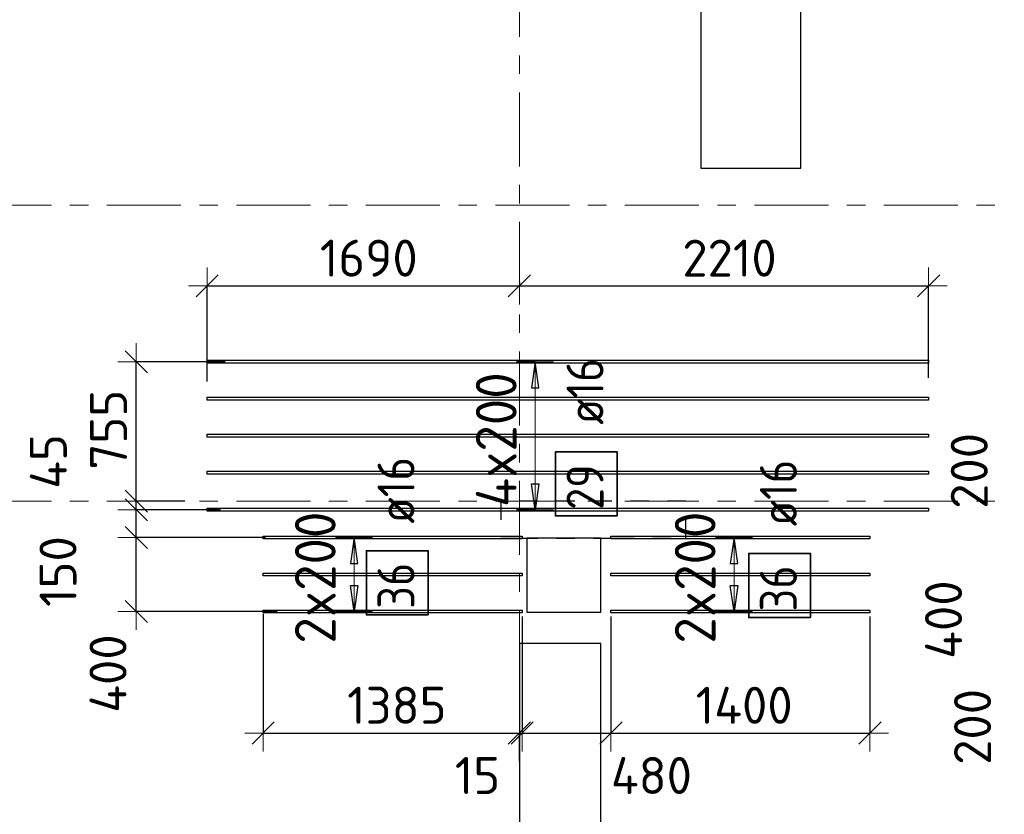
# Model space of a CAD drawing. Header units: metres. Extents: x -38 to 97, y -15 to 21.
# Tile 5 of 89: x 1.8 to 7.12, y 5.71 to 10. Entities that reach past the tile are written whole.
import ezdxf

# ---------------------------------------------------------------- set-up
doc = ezdxf.new("R2010")
doc.units = ezdxf.units.M
doc.header["$PDMODE"] = 65
for name, pattern in [('______11', [0.5, 0.4, -0.05, 0, -0.05]), ('______2', [0.0405, 0.03, -0.0105]), ('______5', [1.1, 0.8, -0.1, 0.1, -0.1])]:
    doc.linetypes.add(name, pattern=pattern)
for name, color, linetype, lineweight in [('XR$2$Осевая линия (1)', 7, '______5', 13), ('XR$4$Перекрытие (1)', 7, 'Continuous', 35), ('XR$4$Размерная линия (1)', 7, 'Continuous', 13)]:
    doc.layers.add(name, color=color, linetype=linetype, lineweight=lineweight)
doc.layers.add('XR$4$Арм.стержн.Доп. Арм верхн.зоны Х', color=7, linetype='Continuous', lineweight=35, true_color=0x8c8cff)
doc.layers.add('XR$5$Стена_ бетон несущ.', color=7, linetype='Continuous', lineweight=70, true_color=0xb4b496)
doc.styles.add('ISOCPEUR', font='txt')
doc.dimstyles.new('DIMSTYLE_3', dxfattribs={"dimtxt": 0.2, "dimasz": 0.2, "dimexe": 0, "dimexo": 0, "dimgap": 0.1, "dimtad": 2, "dimdec": 0, "dimlfac": 1000, "dimrnd": 5, "dimzin": 12, "dimdsep": 46, "dimtxsty": 'ISOCPEUR', "dimblk1": 'ALL_ML_STRICH', "dimblk2": 'ALL_ML_STRICH', "dimsah": 1, "dimcen": 0, "dimclrd": 7, "dimclre": 256, "dimclrt": 7, "dimadec": 0, "dimazin": 0, "dimtfac": 1, "dimtdec": 0, "dimtix": 1, "dimtmove": 2, "dimatfit": 3, "dimfxl": 0, "dimtzin": 0, "dimlwd": 0, "dimlwe": -3, "dimarcsym": 0})
doc.dimstyles.new('DIMSTYLE_33', dxfattribs={"dimtxt": 0.2, "dimasz": 0.2, "dimexe": 0, "dimexo": 0, "dimgap": 0.1, "dimtad": 2, "dimdec": 0, "dimlfac": 1000, "dimrnd": 5, "dimzin": 12, "dimdsep": 46, "dimtxsty": 'ISOCPEUR', "dimblk1": 'ALL_ML_STRICH', "dimblk2": 'ALL_ML_STRICH', "dimsah": 1, "dimcen": 0, "dimclrd": 7, "dimclre": 256, "dimclrt": 7, "dimadec": 0, "dimazin": 0, "dimtfac": 1, "dimtdec": 0, "dimtix": 1, "dimtmove": 2, "dimatfit": 3, "dimfxl": 0, "dimtvp": 1.2, "dimtzin": 0, "dimlwd": 0, "dimlwe": -3, "dimarcsym": 0})
doc.dimstyles.new('DIMSTYLE_34', dxfattribs={"dimtxt": 0.2, "dimasz": 0.2, "dimexe": 0, "dimexo": 0, "dimgap": 0.1, "dimtad": 0, "dimdec": 0, "dimlfac": 1000, "dimrnd": 5, "dimzin": 12, "dimdsep": 46, "dimtxsty": 'ISOCPEUR', "dimblk1": 'ALL_ML_STRICH', "dimblk2": 'ALL_ML_STRICH', "dimsah": 1, "dimcen": 0, "dimclrd": 7, "dimclre": 256, "dimclrt": 7, "dimadec": 0, "dimazin": 0, "dimtfac": 1, "dimtdec": 0, "dimtix": 1, "dimtmove": 2, "dimatfit": 3, "dimfxl": 0, "dimtvp": 1.2, "dimtzin": 0, "dimlwd": 0, "dimlwe": -3, "dimarcsym": 0})

# ---------------------------------------------------------------- blocks, each defined once
blk = doc.blocks.new('ALL_ML_STRICH')
at = {"color": 0, "linetype": 'ByBlock', "lineweight": -2}
for p, q in [((-0.3, -0.3), (0.3, 0.3)), ((0, -0.5), (0, 0.5)), ((-1, 0), (0.5, 0))]:
    blk.add_line(p, q, dxfattribs=at)
blk = doc.blocks.new('*D283')
at = {"layer": 'DEFPOINTS', "color": 7, "linetype": 'Continuous', "lineweight": 13, "transparency": 33554687}
for p in [(3.1483, 7.2038), (2.4293, 6.8038), (3.2106, 6.8038)]:
    blk.add_point(p, dxfattribs=at)
at = {"layer": 'XR$4$Размерная линия (1)', "color": 9, "linetype": 'Continuous', "lineweight": -2, "true_color": 0xc7c7c7, "transparency": 33554687}
for p, q in [((3.1283, 7.2038), (2.4293, 7.2038)), ((3.1906, 6.8038), (2.4293, 6.8038))]:
    blk.add_line(p, q, dxfattribs=at)
at = {"layer": 'XR$4$Размерная линия (1)', "color": 7, "linetype": 'Continuous', "lineweight": -2, "transparency": 33554687}
blk.add_line((2.4293, 6.8038), (2.4293, 7.2038), dxfattribs=at)
at = {"layer": 'XR$4$Размерная линия (1)', "color": 7, "linetype": 'Continuous', "lineweight": 13, "transparency": 33554687, "xscale": 0.2, "yscale": 0.2, "zscale": 0.2}
for p, rotation in [((2.4293, 7.2038), 90), ((2.4293, 6.8038), 270)]:
    blk.add_blockref('ALL_ML_STRICH', p, dxfattribs=dict(at, rotation=rotation))
at = {"layer": 'XR$4$Размерная линия (1)', "color": 7, "linetype": 'Continuous', "lineweight": 13, "transparency": 33554687, "insert": (2.2762, 6.4681), "char_height": 0.2, "width": 0.6, "attachment_point": 5, "rotation": 90, "style": 'ISOCPEUR'}
blk.add_mtext('\\A1;{400}', dxfattribs=at)
blk = doc.blocks.new('*D284')
at = {"layer": 'DEFPOINTS', "color": 7, "linetype": 'Continuous', "lineweight": 13, "transparency": 33554687}
for p in [(2.9044, 7.3537), (2.4293, 7.2038), (3.1483, 7.2038)]:
    blk.add_point(p, dxfattribs=at)
at = {"layer": 'XR$4$Размерная линия (1)', "color": 9, "linetype": 'Continuous', "lineweight": -2, "true_color": 0xc7c7c7, "transparency": 33554687}
for p, q in [((2.8844, 7.3537), (2.4293, 7.3537)), ((3.1283, 7.2038), (2.4293, 7.2038))]:
    blk.add_line(p, q, dxfattribs=at)
at = {"layer": 'XR$4$Размерная линия (1)', "color": 7, "linetype": 'Continuous', "lineweight": -2, "transparency": 33554687}
blk.add_line((2.4293, 7.2038), (2.4293, 7.3537), dxfattribs=at)
at = {"layer": 'XR$4$Размерная линия (1)', "color": 7, "linetype": 'Continuous', "lineweight": 13, "transparency": 33554687, "xscale": 0.2, "yscale": 0.2, "zscale": 0.2}
for p, rotation in [((2.4293, 7.3537), 90), ((2.4293, 7.2038), 270)]:
    blk.add_blockref('ALL_ML_STRICH', p, dxfattribs=dict(at, rotation=rotation))
at = {"layer": 'XR$4$Размерная линия (1)', "color": 7, "linetype": 'Continuous', "lineweight": 13, "transparency": 33554687, "insert": (2.006, 7.0197), "char_height": 0.2, "width": 0.6, "attachment_point": 5, "rotation": 90, "style": 'ISOCPEUR'}
blk.add_mtext('\\A1;{150}', dxfattribs=at)
blk = doc.blocks.new('*D285')
at = {"layer": 'DEFPOINTS', "color": 7, "linetype": 'Continuous', "lineweight": 13, "transparency": 33554687}
for p in [(2.7123, 7.4), (2.4293, 7.3537), (2.9044, 7.3537)]:
    blk.add_point(p, dxfattribs=at)
at = {"layer": 'XR$4$Размерная линия (1)', "color": 9, "linetype": 'Continuous', "lineweight": -2, "true_color": 0xc7c7c7, "transparency": 33554687}
for p, q in [((2.6923, 7.4), (2.4293, 7.4)), ((2.8844, 7.3537), (2.4293, 7.3537))]:
    blk.add_line(p, q, dxfattribs=at)
at = {"layer": 'XR$4$Размерная линия (1)', "color": 7, "linetype": 'Continuous', "lineweight": -2, "transparency": 33554687}
blk.add_line((2.4293, 7.3537), (2.4293, 7.4), dxfattribs=at)
at = {"layer": 'XR$4$Размерная линия (1)', "color": 7, "linetype": 'Continuous', "lineweight": 13, "transparency": 33554687, "xscale": 0.2, "yscale": 0.2, "zscale": 0.2}
for p, rotation in [((2.4293, 7.3537), 270), ((2.4293, 7.4), 90)]:
    blk.add_blockref('ALL_ML_STRICH', p, dxfattribs=dict(at, rotation=rotation))
at = {"layer": 'XR$4$Размерная линия (1)', "color": 7, "linetype": 'Continuous', "lineweight": 13, "transparency": 33554687, "insert": (1.9539, 7.6148), "char_height": 0.2, "width": 0.4, "attachment_point": 5, "rotation": 90, "style": 'ISOCPEUR'}
blk.add_mtext('\\A1;{45}', dxfattribs=at)
blk = doc.blocks.new('*D286')
at = {"layer": 'DEFPOINTS', "color": 7, "linetype": 'Continuous', "lineweight": 13, "transparency": 33554687}
for p in [(2.9303, 8.1537), (2.4293, 7.4), (2.7123, 7.4)]:
    blk.add_point(p, dxfattribs=at)
at = {"layer": 'XR$4$Размерная линия (1)', "color": 9, "linetype": 'Continuous', "lineweight": -2, "true_color": 0xc7c7c7, "transparency": 33554687}
for p, q in [((2.9103, 8.1537), (2.4293, 8.1537)), ((2.6923, 7.4), (2.4293, 7.4))]:
    blk.add_line(p, q, dxfattribs=at)
at = {"layer": 'XR$4$Размерная линия (1)', "color": 7, "linetype": 'Continuous', "lineweight": -2, "transparency": 33554687}
blk.add_line((2.4293, 7.4), (2.4293, 8.1537), dxfattribs=at)
at = {"layer": 'XR$4$Размерная линия (1)', "color": 7, "linetype": 'Continuous', "lineweight": 13, "transparency": 33554687, "xscale": 0.2, "yscale": 0.2, "zscale": 0.2}
for p, rotation in [((2.4293, 8.1537), 90), ((2.4293, 7.4), 270)]:
    blk.add_blockref('ALL_ML_STRICH', p, dxfattribs=dict(at, rotation=rotation))
at = {"layer": 'XR$4$Размерная линия (1)', "color": 7, "linetype": 'Continuous', "lineweight": 13, "transparency": 33554687, "insert": (2.2793, 7.7868), "char_height": 0.2, "width": 0.6, "attachment_point": 5, "rotation": 90, "style": 'ISOCPEUR'}
blk.add_mtext('\\A1;{755}', dxfattribs=at)
blk = doc.blocks.new('*D288')
at = {"layer": 'DEFPOINTS', "color": 7, "linetype": 'Continuous', "lineweight": 13, "transparency": 33554687}
for p in [(7.7099, 6.7906), (7.4257, 6.5906), (7.7164, 6.5906)]:
    blk.add_point(p, dxfattribs=at)
at = {"layer": 'XR$4$Размерная линия (1)', "color": 9, "linetype": 'Continuous', "lineweight": -2, "true_color": 0xc7c7c7, "transparency": 33554687}
for p, q in [((7.6899, 6.7906), (7.4257, 6.7906)), ((7.6964, 6.5906), (7.4257, 6.5906))]:
    blk.add_line(p, q, dxfattribs=at)
at = {"layer": 'XR$4$Размерная линия (1)', "color": 7, "linetype": 'Continuous', "lineweight": -2, "transparency": 33554687}
blk.add_line((7.4257, 6.5906), (7.4257, 6.7906), dxfattribs=at)
at = {"layer": 'XR$4$Размерная линия (1)', "color": 7, "linetype": 'Continuous', "lineweight": 13, "transparency": 33554687, "xscale": 0.2, "yscale": 0.2, "zscale": 0.2}
for p, rotation in [((7.4257, 6.7906), 90), ((7.4257, 6.5906), 270)]:
    blk.add_blockref('ALL_ML_STRICH', p, dxfattribs=dict(at, rotation=rotation))
at = {"layer": 'XR$4$Размерная линия (1)', "color": 7, "linetype": 'Continuous', "lineweight": 13, "transparency": 33554687, "insert": (6.9496, 6.1801), "char_height": 0.2, "width": 0.6, "attachment_point": 5, "rotation": 90, "style": 'ISOCPEUR'}
blk.add_mtext('\\A1;{200}', dxfattribs=at)
blk = doc.blocks.new('*D289')
at = {"layer": 'DEFPOINTS', "color": 7, "linetype": 'Continuous', "lineweight": 13, "transparency": 33554687}
for p in [(7.7009, 7.1906), (7.4257, 6.7906), (7.7099, 6.7906)]:
    blk.add_point(p, dxfattribs=at)
at = {"layer": 'XR$4$Размерная линия (1)', "color": 9, "linetype": 'Continuous', "lineweight": -2, "true_color": 0xc7c7c7, "transparency": 33554687}
for p, q in [((7.6809, 7.1906), (7.4257, 7.1906)), ((7.6899, 6.7906), (7.4257, 6.7906))]:
    blk.add_line(p, q, dxfattribs=at)
at = {"layer": 'XR$4$Размерная линия (1)', "color": 7, "linetype": 'Continuous', "lineweight": -2, "transparency": 33554687}
blk.add_line((7.4257, 6.7906), (7.4257, 7.1906), dxfattribs=at)
at = {"layer": 'XR$4$Размерная линия (1)', "color": 7, "linetype": 'Continuous', "lineweight": 13, "transparency": 33554687, "xscale": 0.2, "yscale": 0.2, "zscale": 0.2}
for p, rotation in [((7.4257, 7.1906), 90), ((7.4257, 6.7906), 270)]:
    blk.add_blockref('ALL_ML_STRICH', p, dxfattribs=dict(at, rotation=rotation))
at = {"layer": 'XR$4$Размерная линия (1)', "color": 7, "linetype": 'Continuous', "lineweight": 13, "transparency": 33554687, "insert": (6.7927, 6.7597), "char_height": 0.2, "width": 0.6, "attachment_point": 5, "rotation": 90, "style": 'ISOCPEUR'}
blk.add_mtext('\\A1;{400}', dxfattribs=at)
blk = doc.blocks.new('*D290')
at = {"layer": 'DEFPOINTS', "color": 7, "linetype": 'Continuous', "lineweight": 13, "transparency": 33554687}
for p in [(7.7009, 7.3906), (7.4257, 7.1906), (7.7009, 7.1906)]:
    blk.add_point(p, dxfattribs=at)
at = {"layer": 'XR$4$Размерная линия (1)', "color": 9, "linetype": 'Continuous', "lineweight": -2, "true_color": 0xc7c7c7, "transparency": 33554687}
for p, q in [((7.6809, 7.3906), (7.4257, 7.3906)), ((7.6809, 7.1906), (7.4257, 7.1906))]:
    blk.add_line(p, q, dxfattribs=at)
at = {"layer": 'XR$4$Размерная линия (1)', "color": 7, "linetype": 'Continuous', "lineweight": -2, "transparency": 33554687}
blk.add_line((7.4257, 7.1906), (7.4257, 7.3906), dxfattribs=at)
at = {"layer": 'XR$4$Размерная линия (1)', "color": 7, "linetype": 'Continuous', "lineweight": 13, "transparency": 33554687, "xscale": 0.2, "yscale": 0.2, "zscale": 0.2}
for p, rotation in [((7.4257, 7.3906), 90), ((7.4257, 7.1906), 270)]:
    blk.add_blockref('ALL_ML_STRICH', p, dxfattribs=dict(at, rotation=rotation))
at = {"layer": 'XR$4$Размерная линия (1)', "color": 7, "linetype": 'Continuous', "lineweight": 13, "transparency": 33554687, "insert": (6.9317, 7.564), "char_height": 0.2, "width": 0.6, "attachment_point": 5, "rotation": 90, "style": 'ISOCPEUR'}
blk.add_mtext('\\A1;{200}', dxfattribs=at)
blk = doc.blocks.new('*D311')
at = {"layer": 'DEFPOINTS', "color": 7, "linetype": 'Continuous', "lineweight": 13, "transparency": 33554687}
for p in [(4.5, 8.6047), (2.8119, 8.5641), (2.8119, 8.0269)]:
    blk.add_point(p, dxfattribs=at)
at = {"layer": 'XR$4$Размерная линия (1)', "color": 9, "linetype": 'Continuous', "lineweight": -2, "true_color": 0xc7c7c7, "transparency": 33554687}
for p, q in [((4.5, 8.5847), (4.5, 8.5641)), ((2.8119, 8.0469), (2.8119, 8.5641))]:
    blk.add_line(p, q, dxfattribs=at)
at = {"layer": 'XR$4$Размерная линия (1)', "color": 7, "linetype": 'Continuous', "lineweight": -2, "transparency": 33554687}
blk.add_line((2.8119, 8.5641), (4.5, 8.5641), dxfattribs=at)
at = {"layer": 'XR$4$Размерная линия (1)', "color": 7, "linetype": 'Continuous', "lineweight": 13, "transparency": 33554687, "xscale": 0.2, "yscale": 0.2, "zscale": 0.2, "rotation": 180}
blk.add_blockref('ALL_ML_STRICH', (2.8119, 8.5641), dxfattribs=at)
at = {"layer": 'XR$4$Размерная линия (1)', "color": 7, "linetype": 'Continuous', "lineweight": 13, "transparency": 33554687, "xscale": 0.2, "yscale": 0.2, "zscale": 0.2}
blk.add_blockref('ALL_ML_STRICH', (4.5, 8.5641), dxfattribs=at)
at = {"layer": 'XR$4$Размерная линия (1)', "color": 7, "linetype": 'Continuous', "lineweight": 13, "transparency": 33554687, "insert": (3.6859, 8.7141), "char_height": 0.2, "width": 0.8, "attachment_point": 5, "style": 'ISOCPEUR'}
blk.add_mtext('\\A1;{1690}', dxfattribs=at)
blk = doc.blocks.new('*D312')
at = {"layer": 'DEFPOINTS', "color": 7, "linetype": 'Continuous', "lineweight": 13, "transparency": 33554687}
for p in [(4.5, 8.6047), (4.5, 8.5641), (6.7119, 8.0471)]:
    blk.add_point(p, dxfattribs=at)
at = {"layer": 'XR$4$Размерная линия (1)', "color": 9, "linetype": 'Continuous', "lineweight": -2, "true_color": 0xc7c7c7, "transparency": 33554687}
for p, q in [((4.5, 8.5847), (4.5, 8.5641)), ((6.7119, 8.0671), (6.7119, 8.5641))]:
    blk.add_line(p, q, dxfattribs=at)
at = {"layer": 'XR$4$Размерная линия (1)', "color": 7, "linetype": 'Continuous', "lineweight": -2, "transparency": 33554687}
blk.add_line((4.5, 8.5641), (6.7119, 8.5641), dxfattribs=at)
at = {"layer": 'XR$4$Размерная линия (1)', "color": 7, "linetype": 'Continuous', "lineweight": 13, "transparency": 33554687, "xscale": 0.2, "yscale": 0.2, "zscale": 0.2, "rotation": 180}
blk.add_blockref('ALL_ML_STRICH', (4.5, 8.5641), dxfattribs=at)
at = {"layer": 'XR$4$Размерная линия (1)', "color": 7, "linetype": 'Continuous', "lineweight": 13, "transparency": 33554687, "xscale": 0.2, "yscale": 0.2, "zscale": 0.2}
blk.add_blockref('ALL_ML_STRICH', (6.7119, 8.5641), dxfattribs=at)
at = {"layer": 'XR$4$Размерная линия (1)', "color": 7, "linetype": 'Continuous', "lineweight": 13, "transparency": 33554687, "insert": (5.6359, 8.7141), "char_height": 0.2, "width": 0.8, "attachment_point": 5, "style": 'ISOCPEUR'}
blk.add_mtext('\\A1;{2210}', dxfattribs=at)
blk = doc.blocks.new('*D562')
at = {"layer": 'DEFPOINTS', "color": 7, "linetype": 'Continuous', "lineweight": 13, "transparency": 33554687}
for p in [(3.115, 6.8118), (3.115, 6.1468), (4.5, 6.0151)]:
    blk.add_point(p, dxfattribs=at)
at = {"layer": 'XR$4$Размерная линия (1)', "color": 9, "linetype": 'Continuous', "lineweight": -2, "true_color": 0xc7c7c7, "transparency": 33554687}
for p, q in [((3.115, 6.7918), (3.115, 6.1468)), ((4.5, 5.9951), (4.5, 6.1468))]:
    blk.add_line(p, q, dxfattribs=at)
at = {"layer": 'XR$4$Размерная линия (1)', "color": 7, "linetype": 'Continuous', "lineweight": -2, "transparency": 33554687}
blk.add_line((3.115, 6.1468), (4.5, 6.1468), dxfattribs=at)
at = {"layer": 'XR$4$Размерная линия (1)', "color": 7, "linetype": 'Continuous', "lineweight": 13, "transparency": 33554687, "xscale": 0.2, "yscale": 0.2, "zscale": 0.2, "rotation": 180}
blk.add_blockref('ALL_ML_STRICH', (3.115, 6.1468), dxfattribs=at)
at = {"layer": 'XR$4$Размерная линия (1)', "color": 7, "linetype": 'Continuous', "lineweight": 13, "transparency": 33554687, "xscale": 0.2, "yscale": 0.2, "zscale": 0.2}
blk.add_blockref('ALL_ML_STRICH', (4.5, 6.1468), dxfattribs=at)
at = {"layer": 'XR$4$Размерная линия (1)', "color": 7, "linetype": 'Continuous', "lineweight": 13, "transparency": 33554687, "insert": (3.8375, 6.2968), "char_height": 0.2, "width": 0.8, "attachment_point": 5, "style": 'ISOCPEUR'}
blk.add_mtext('\\A1;{1385}', dxfattribs=at)
blk = doc.blocks.new('*D563')
at = {"layer": 'DEFPOINTS', "color": 7, "linetype": 'Continuous', "lineweight": 13, "transparency": 33554687}
for p in [(4.515, 6.7958), (4.5, 6.1468), (4.5, 6.0151)]:
    blk.add_point(p, dxfattribs=at)
at = {"layer": 'XR$4$Размерная линия (1)', "color": 9, "linetype": 'Continuous', "lineweight": -2, "true_color": 0xc7c7c7, "transparency": 33554687}
for p, q in [((4.515, 6.7758), (4.515, 6.1468)), ((4.5, 5.9951), (4.5, 6.1468))]:
    blk.add_line(p, q, dxfattribs=at)
at = {"layer": 'XR$4$Размерная линия (1)', "color": 7, "linetype": 'Continuous', "lineweight": -2, "transparency": 33554687}
blk.add_line((4.5, 6.1468), (4.515, 6.1468), dxfattribs=at)
at = {"layer": 'XR$4$Размерная линия (1)', "color": 7, "linetype": 'Continuous', "lineweight": 13, "transparency": 33554687, "xscale": 0.2, "yscale": 0.2, "zscale": 0.2}
blk.add_blockref('ALL_ML_STRICH', (4.515, 6.1468), dxfattribs=at)
at = {"layer": 'XR$4$Размерная линия (1)', "color": 7, "linetype": 'Continuous', "lineweight": 13, "transparency": 33554687, "xscale": 0.2, "yscale": 0.2, "zscale": 0.2, "rotation": 180}
blk.add_blockref('ALL_ML_STRICH', (4.5, 6.1468), dxfattribs=at)
at = {"layer": 'XR$4$Размерная линия (1)', "color": 7, "linetype": 'Continuous', "lineweight": 13, "transparency": 33554687, "insert": (4.2736, 5.9169), "char_height": 0.2, "width": 0.4, "attachment_point": 5, "style": 'ISOCPEUR'}
blk.add_mtext('\\A1;{15}', dxfattribs=at)
blk = doc.blocks.new('*D564')
at = {"layer": 'DEFPOINTS', "color": 7, "linetype": 'Continuous', "lineweight": 13, "transparency": 33554687}
for p in [(4.515, 6.7958), (4.995, 6.7958), (4.515, 6.1468)]:
    blk.add_point(p, dxfattribs=at)
at = {"layer": 'XR$4$Размерная линия (1)', "color": 9, "linetype": 'Continuous', "lineweight": -2, "true_color": 0xc7c7c7, "transparency": 33554687}
for p, q in [((4.515, 6.7758), (4.515, 6.1468)), ((4.995, 6.7758), (4.995, 6.1468))]:
    blk.add_line(p, q, dxfattribs=at)
at = {"layer": 'XR$4$Размерная линия (1)', "color": 7, "linetype": 'Continuous', "lineweight": -2, "transparency": 33554687}
blk.add_line((4.515, 6.1468), (4.995, 6.1468), dxfattribs=at)
at = {"layer": 'XR$4$Размерная линия (1)', "color": 7, "linetype": 'Continuous', "lineweight": 13, "transparency": 33554687, "xscale": 0.2, "yscale": 0.2, "zscale": 0.2, "rotation": 180}
blk.add_blockref('ALL_ML_STRICH', (4.515, 6.1468), dxfattribs=at)
at = {"layer": 'XR$4$Размерная линия (1)', "color": 7, "linetype": 'Continuous', "lineweight": 13, "transparency": 33554687, "xscale": 0.2, "yscale": 0.2, "zscale": 0.2}
blk.add_blockref('ALL_ML_STRICH', (4.995, 6.1468), dxfattribs=at)
at = {"layer": 'XR$4$Размерная линия (1)', "color": 7, "linetype": 'Continuous', "lineweight": 13, "transparency": 33554687, "insert": (5.2136, 5.9171), "char_height": 0.2, "width": 0.6, "attachment_point": 5, "style": 'ISOCPEUR'}
blk.add_mtext('\\A1;{480}', dxfattribs=at)
blk = doc.blocks.new('*D565')
at = {"layer": 'DEFPOINTS', "color": 7, "linetype": 'Continuous', "lineweight": 13, "transparency": 33554687}
for p in [(4.995, 6.7958), (6.395, 6.7958), (4.995, 6.1468)]:
    blk.add_point(p, dxfattribs=at)
at = {"layer": 'XR$4$Размерная линия (1)', "color": 9, "linetype": 'Continuous', "lineweight": -2, "true_color": 0xc7c7c7, "transparency": 33554687}
for p, q in [((4.995, 6.7758), (4.995, 6.1468)), ((6.395, 6.7758), (6.395, 6.1468))]:
    blk.add_line(p, q, dxfattribs=at)
at = {"layer": 'XR$4$Размерная линия (1)', "color": 7, "linetype": 'Continuous', "lineweight": -2, "transparency": 33554687}
blk.add_line((4.995, 6.1468), (6.395, 6.1468), dxfattribs=at)
at = {"layer": 'XR$4$Размерная линия (1)', "color": 7, "linetype": 'Continuous', "lineweight": 13, "transparency": 33554687, "xscale": 0.2, "yscale": 0.2, "zscale": 0.2, "rotation": 180}
blk.add_blockref('ALL_ML_STRICH', (4.995, 6.1468), dxfattribs=at)
at = {"layer": 'XR$4$Размерная линия (1)', "color": 7, "linetype": 'Continuous', "lineweight": 13, "transparency": 33554687, "xscale": 0.2, "yscale": 0.2, "zscale": 0.2}
blk.add_blockref('ALL_ML_STRICH', (6.395, 6.1468), dxfattribs=at)
at = {"layer": 'XR$4$Размерная линия (1)', "color": 7, "linetype": 'Continuous', "lineweight": 13, "transparency": 33554687, "insert": (5.715, 6.2968), "char_height": 0.2, "width": 0.8, "attachment_point": 5, "style": 'ISOCPEUR'}
blk.add_mtext('\\A1;{1400}', dxfattribs=at)

msp = doc.modelspace()

# ---------------------------------------------------------------- linework, layer by layer
at = {"layer": 'XR$2$Осевая линия (1)', "color": 253, "linetype": '______11', "lineweight": 13, "true_color": 0xa0a0a0, "transparency": 33554687}
for p, q in [((4.5, -3.39), (4.5, 19.78)), ((-2.63, 9), (62.6, 9)), ((-2.63, 7.4), (62.6, 7.4))]:
    msp.add_line(p, q, dxfattribs=at)
at = {"layer": 'XR$4$Арм.стержн.Доп. Арм верхн.зоны Х', "color": 253, "linetype": 'Continuous', "lineweight": -3, "true_color": 0xa0a0a0, "transparency": 33554687}
for p, q in [((4.5848, 8.1537), (4.4848, 8.1537)), ((4.5848, 8.1537), (4.6848, 8.1537)), ((4.5848, 7.3537), (4.4848, 7.3537)), ((4.5848, 7.3537), (4.6848, 7.3537)), ((3.6067, 7.2038), (3.5067, 7.2038)), ((3.6067, 7.2038), (3.7067, 7.2038)), ((5.6602, 7.2038), (5.5602, 7.2038)), ((5.6602, 7.2038), (5.7602, 7.2038)), ((3.6067, 6.8038), (3.5067, 6.8038)), ((3.6067, 6.8038), (3.7067, 6.8038)), ((5.6602, 6.8038), (5.5602, 6.8038)), ((5.6602, 6.8038), (5.7602, 6.8038))]:
    msp.add_line(p, q, dxfattribs=at)
at = {"layer": 'XR$4$Арм.стержн.Доп. Арм верхн.зоны Х', "color": 7, "linetype": 'Continuous', "lineweight": 25, "transparency": 33554687}
for p, q in [((4.5848, 8.1537), (4.5648, 8.0137)), ((4.6048, 8.0137), (4.5848, 8.1537)), ((4.5648, 8.0137), (4.6048, 8.0137)), ((4.5848, 7.3537), (4.5648, 7.4937)), ((4.5648, 7.4937), (4.6048, 7.4937)), ((4.6048, 7.4937), (4.5848, 7.3537)), ((3.6067, 7.2038), (3.5867, 7.0638)), ((3.6267, 7.0638), (3.6067, 7.2038)), ((5.6602, 7.2038), (5.6402, 7.0638)), ((5.6802, 7.0638), (5.6602, 7.2038)), ((3.5867, 7.0638), (3.6267, 7.0638)), ((5.6402, 7.0638), (5.6802, 7.0638)), ((3.6067, 6.8038), (3.5867, 6.9438)), ((3.5867, 6.9438), (3.6267, 6.9438)), ((3.6267, 6.9438), (3.6067, 6.8038)), ((5.6602, 6.8038), (5.6402, 6.9438)), ((5.6402, 6.9438), (5.6802, 6.9438)), ((5.6802, 6.9438), (5.6602, 6.8038))]:
    msp.add_line(p, q, dxfattribs=at)
at = {"layer": 'XR$4$Арм.стержн.Доп. Арм верхн.зоны Х', "color": 7, "linetype": 'Continuous', "lineweight": 13, "transparency": 33554687}
for p, q in [((4.5848, 8.1537), (4.5848, 8.1537)), ((4.5848, 7.3537), (4.5848, 8.1537)), ((4.5848, 7.3537), (4.5848, 7.3537)), ((3.6067, 7.2038), (3.6067, 7.2038)), ((3.6067, 6.8038), (3.6067, 7.2038)), ((5.6602, 7.2038), (5.6602, 7.2038)), ((5.6602, 6.8038), (5.6602, 7.2038)), ((3.6067, 6.8038), (3.6067, 6.8038)), ((5.6602, 6.8038), (5.6602, 6.8038))]:
    msp.add_line(p, q, dxfattribs=at)
at = {"layer": 'XR$4$Арм.стержн.Доп. Арм верхн.зоны Х', "color": 7, "linetype": 'Continuous', "lineweight": 25, "transparency": 33554687}
for points in [[(6.7119, 8.1457), (2.8119, 8.1457), (2.8119, 8.1617), (6.7119, 8.1617), (6.7119, 8.1457)], [(6.7119, 7.9457), (2.8119, 7.9457), (2.8119, 7.9617), (6.7119, 7.9617), (6.7119, 7.9457)], [(6.7119, 7.7457), (2.8119, 7.7457), (2.8119, 7.7617), (6.7119, 7.7617), (6.7119, 7.7457)], [(6.7119, 7.5457), (2.8119, 7.5457), (2.8119, 7.5617), (6.7119, 7.5617), (6.7119, 7.5457)], [(6.7119, 7.3457), (2.8119, 7.3457), (2.8119, 7.3617), (6.7119, 7.3617), (6.7119, 7.3457)], [(4.515, 7.1958), (3.115, 7.1958), (3.115, 7.2118), (4.515, 7.2118), (4.515, 7.1958)], [(4.995, 7.2118), (6.395, 7.2118), (6.395, 7.1958), (4.995, 7.1958), (4.995, 7.2118)], [(4.515, 6.9958), (3.115, 6.9958), (3.115, 7.0118), (4.515, 7.0118), (4.515, 6.9958)], [(4.995, 7.0118), (6.395, 7.0118), (6.395, 6.9958), (4.995, 6.9958), (4.995, 7.0118)], [(4.515, 6.7958), (3.115, 6.7958), (3.115, 6.8118), (4.515, 6.8118), (4.515, 6.7958)], [(4.995, 6.8118), (6.395, 6.8118), (6.395, 6.7958), (4.995, 6.7958), (4.995, 6.8118)]]:
    msp.add_lwpolyline(points, dxfattribs=at)
at = {"layer": 'XR$4$Арм.стержн.Доп. Арм верхн.зоны Х', "color": 7, "linetype": 'Continuous', "lineweight": 35, "transparency": 33554687}
for points in [[(5.0281, 7.3201), (5.0281, 7.6668), (4.6948, 7.6668), (4.6948, 7.3201), (5.0281, 7.3201)], [(4.0063, 6.7856), (4.0063, 7.1323), (3.6729, 7.1323), (3.6729, 6.7856), (4.0063, 6.7856)], [(6.0735, 6.771), (6.0735, 7.1176), (5.7402, 7.1176), (5.7402, 6.771), (6.0735, 6.771)]]:
    msp.add_lwpolyline(points, dxfattribs=at)
at = {"layer": 'XR$4$Перекрытие (1)', "color": 7, "linetype": 'Continuous', "lineweight": 25, "transparency": 33554687}
for p, q in [((5.4806, 11.0007), (5.4806, 9.2007)), ((6.0206, 9.2007), (6.0206, 11.0007)), ((5.4806, 9.2007), (6.0206, 9.2007)), ((4.94, 7.2003), (4.54, 7.2002)), ((4.54, 7.2002), (4.54, 6.8002)), ((4.94, 6.8003), (4.94, 7.2003)), ((4.54, 6.8002), (4.94, 6.8003)), ((4.5, 6.6302), (4.5, 5.1302)), ((4.94, 6.6302), (4.5, 6.6302)), ((4.94, 5.1302), (4.94, 6.6302))]:
    msp.add_line(p, q, dxfattribs=at)
at = {"layer": 'XR$5$Стена_ бетон несущ.', "color": 253, "linetype": '______2', "lineweight": -3, "true_color": 0xa0a0a0, "transparency": 33554687}
for p, q in [((5.4, 7.4), (4.4, 7.4)), ((4.4, 7.4), (4.4, 7.2)), ((5.4, 7.2), (5.4, 7.4)), ((4.4, 7.2), (4.42, 7.2)), ((4.42, 7.2), (4.5, 7.2)), ((4.5, 7.2), (4.94, 7.2)), ((4.94, 7.2), (5.02, 7.2)), ((5.02, 7.2), (5.4, 7.2))]:
    msp.add_line(p, q, dxfattribs=at)

# ---------------------------------------------------------------- texts
at = {"layer": 'XR$4$Арм.стержн.Доп. Арм верхн.зоны Х', "color": 7, "linetype": 'Continuous', "lineweight": 25, "transparency": 33554687, "char_height": 0.2, "attachment_point": 7, "rotation": 90, "style": 'ISOCPEUR'}
for s, insert, width in [('\\W0.89; ø16 ', (4.9548, 7.7001), 0.749105), ('\\W0.89; ø16 ', (3.9329, 7.1656), 0.749105), ('\\W0.89; ø16 ', (6.0002, 7.151), 0.749105), ('\\W0.87;29', (4.9548, 7.3534), 0.367208), ('\\W0.87;36', (3.9329, 6.8189), 0.367208), ('\\W0.87;36', (6.0002, 6.8043), 0.367208)]:
    msp.add_mtext(s, dxfattribs=dict(at, insert=insert, width=width))
at = {"layer": 'XR$4$Арм.стержн.Доп. Арм верхн.зоны Х', "color": 7, "linetype": 'Continuous', "lineweight": 13, "transparency": 33554687, "char_height": 0.22, "attachment_point": 7, "rotation": 90, "style": 'ISOCPEUR'}
for s, insert, width in [('\\W0.95;4x200', (4.4848, 7.3687), 0.895564), ('\\W0.95;2x200', (3.5067, 6.6298), 0.873359), ('\\W0.95;2x200', (5.5602, 6.6298), 0.873359)]:
    msp.add_mtext(s, dxfattribs=dict(at, insert=insert, width=width))

# ---------------------------------------------------------------- dimensions: what is measured, and where the dimension line sits
at = {"layer": 'XR$4$Размерная линия (1)', "color": 7, "linetype": 'Continuous', "lineweight": 13, "transparency": 33554687}
for base, p1, p2, dimstyle, picture, middle in [((4.5, 8.5641), (2.8119, 8.0469), (4.5, 8.5847), 'DIMSTYLE_3', '*D311', (3.6859, 8.7141)), ((6.7119, 8.5641), (4.5, 8.5847), (6.7119, 8.0671), 'DIMSTYLE_3', '*D312', (5.6359, 8.7141)), ((4.5, 6.1468), (3.115, 6.7918), (4.5, 5.9951), 'DIMSTYLE_3', '*D562', (3.8375, 6.2968)), ((4.515, 6.1468), (4.5, 5.9951), (4.515, 6.7758), 'DIMSTYLE_34', '*D563', (4.2736, 5.9169)), ((4.995, 6.1468), (4.515, 6.7758), (4.995, 6.7758), 'DIMSTYLE_34', '*D564', (5.2136, 5.9171)), ((6.395, 6.1468), (4.995, 6.7758), (6.395, 6.7758), 'DIMSTYLE_3', '*D565', (5.715, 6.2968))]:
    dim = msp.add_linear_dim(base=base, p1=p1, p2=p2, dimstyle=dimstyle, override={"dimpost": '<>', "dimclrd": 7, "dimclre": 9, "dimclrt": 7, "dimlwd": 0, "dimlwe": 65533}, dxfattribs=at)
    dim.commit()
    dim.dimension.update_dxf_attribs({"geometry": picture, "text_midpoint": middle, "dimtype": 160})
for base, p1, p2, dimstyle, picture, middle in [((2.4293, 8.1537), (2.6923, 7.4), (2.9103, 8.1537), 'DIMSTYLE_3', '*D286', (2.2793, 7.7868)), ((7.4257, 7.3906), (7.6809, 7.1906), (7.6809, 7.3906), 'DIMSTYLE_33', '*D290', (6.9317, 7.564)), ((2.4293, 7.4), (2.8844, 7.3537), (2.6923, 7.4), 'DIMSTYLE_33', '*D285', (1.9539, 7.6148)), ((2.4293, 7.3537), (3.1283, 7.2038), (2.8844, 7.3537), 'DIMSTYLE_33', '*D284', (2.006, 7.0197)), ((2.4293, 7.2038), (3.1906, 6.8038), (3.1283, 7.2038), 'DIMSTYLE_33', '*D283', (2.2762, 6.4681)), ((7.4257, 7.1906), (7.6899, 6.7906), (7.6809, 7.1906), 'DIMSTYLE_33', '*D289', (6.7927, 6.7597)), ((7.4257, 6.7906), (7.6964, 6.5906), (7.6899, 6.7906), 'DIMSTYLE_33', '*D288', (6.9496, 6.1801))]:
    dim = msp.add_linear_dim(base=base, p1=p1, p2=p2, angle=90, dimstyle=dimstyle, override={"dimpost": '<>', "dimclrd": 7, "dimclre": 9, "dimclrt": 7, "dimlwd": 0, "dimlwe": 65533}, dxfattribs=at)
    dim.commit()
    dim.dimension.update_dxf_attribs({"geometry": picture, "text_midpoint": middle, "dimtype": 160})

doc.saveas('drawing.dxf')
